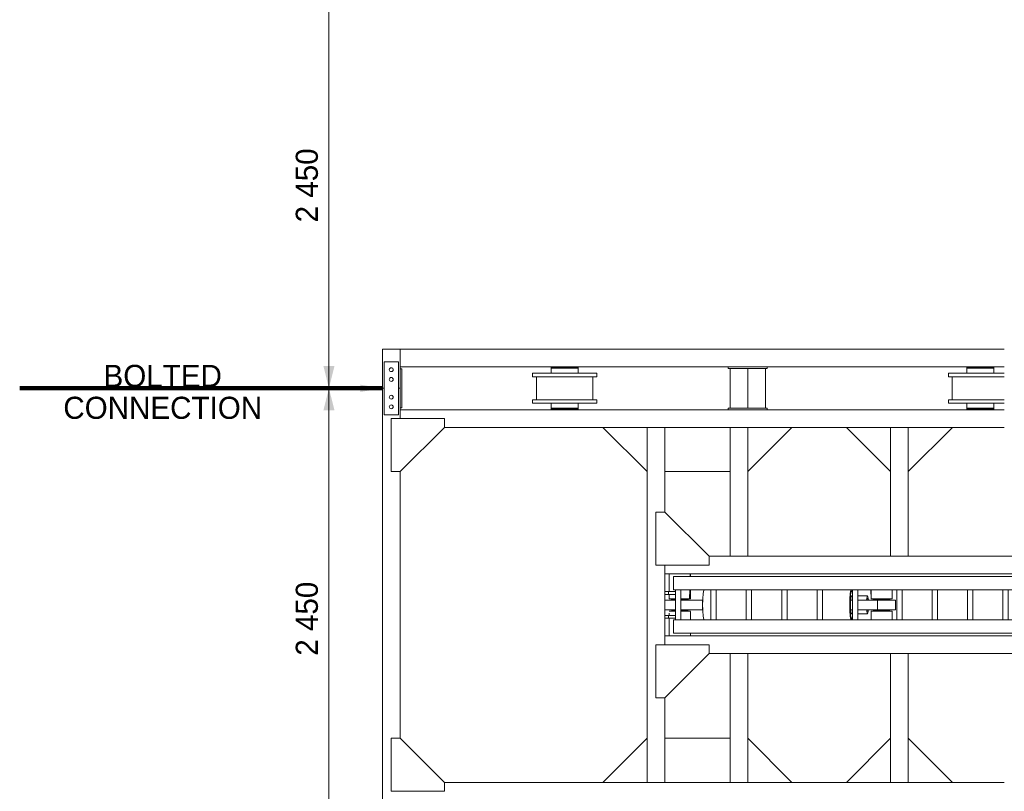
# Model space of a CAD drawing. Header units: millimetres. Extents: x -1413 to 6997, y -739331 to -733391.
# Tile 29 of 47: x 4412 to 5525, y -735713 to -734840. Entities that reach past the tile are written whole.
import ezdxf
from ezdxf.enums import TextEntityAlignment as Align

# ---------------------------------------------------------------- set-up
doc = ezdxf.new("R2010")
doc.units = ezdxf.units.MM
doc.header["$MEASUREMENT"] = 0
doc.linetypes.add('DGN Style 5', pattern=[208.174909, 89.217818, -118.957091])
for name, color, linetype, lineweight in [('Side Cradle Hydraulic Arm Support', 7, 'Continuous', 0), ('Side Cradle Stbd', 7, 'Continuous', 0), ('Side Slip Cradle Stbd', 7, 'Continuous', 0)]:
    doc.layers.add(name, color=color, linetype=linetype, lineweight=lineweight)
doc.styles.add('Style-ENGINEERING', font='ENGINEERING.shx')
doc.styles.add('Style-ENGINEERING_0', font='ENGINEERING.shx')
doc.dimstyles.new('MetricMM', dxfattribs={"dimtxt": 3, "dimasz": 3, "dimexe": 1.5, "dimexo": 1.5, "dimgap": 1.5, "dimtad": 1, "dimdec": 0, "dimzin": 7, "dimtxsty": 'Style-ENGINEERING_0', "dimcen": 0.09, "dimclrd": 1, "dimclre": 1, "dimclrt": 7, "dimadec": 0, "dimazin": 3, "dimtfac": 1, "dimtdec": 0, "dimtofl": 0, "dimtmove": 0, "dimatfit": 3, "dimfxl": 1, "dimtzin": 7, "dimlwd": -1, "dimlwe": 0, "dimarcsym": 0})

# ---------------------------------------------------------------- blocks, each defined once
blk = doc.blocks.new('*D92')
at = {"color": 1, "linetype": 'Continuous', "lineweight": 0, "transparency": 16777216}
for p, q in [((2017.9, 1593.7), (1962.4, 1593.7)), ((2017.9, 1103.8), (1962.4, 1103.8))]:
    blk.add_line(p, q, dxfattribs=at)
at = {"color": 1, "linetype": 'Continuous', "transparency": 16777216}
blk.add_line((1969.9, 1593.7), (1969.9, 1103.8), dxfattribs=at)
at = {"color": 1, "linetype": 'Continuous', "lineweight": 0, "transparency": 16777216, "extrusion": (0, 0, -1)}
blk.add_solid([(-1963.7, 1568.7), (-1969.9, 1593.7), (-1976.2, 1568.7)], dxfattribs=at)
at = {"color": 1, "linetype": 'Continuous', "lineweight": 0, "transparency": 16777216}
blk.add_solid([(1976.2, 1128.8), (1969.9, 1103.8), (1963.7, 1128.8)], dxfattribs=at)
at = {"layer": 'Defpoints', "color": 7, "linetype": 'Continuous', "lineweight": 0, "transparency": 16777216}
for p in [(2030.4, 1593.7), (1969.9, 1348.8), (1969.9, 1103.8), (2030.4, 1103.8)]:
    blk.add_point(p, dxfattribs=at)
at = {"color": 7, "linetype": 'Continuous', "lineweight": 0, "transparency": 16777216, "style": 'Style-ENGINEERING'}
blk.add_text('2 450', height=25, rotation=90, dxfattribs=at).set_placement((1944.9, 1291.4), align=Align.MIDDLE_LEFT)
blk = doc.blocks.new('*D93')
at = {"color": 1, "linetype": 'Continuous', "lineweight": 0, "transparency": 16777216}
for p, q in [((2017.9, 1103.8), (1962.4, 1103.8)), ((2017.9, 613.8), (1962.4, 613.8))]:
    blk.add_line(p, q, dxfattribs=at)
at = {"color": 1, "linetype": 'Continuous', "transparency": 16777216}
blk.add_line((1969.9, 1103.8), (1969.9, 613.8), dxfattribs=at)
at = {"color": 1, "linetype": 'Continuous', "lineweight": 0, "transparency": 16777216, "extrusion": (0, 0, -1)}
blk.add_solid([(-1963.7, 1078.8), (-1969.9, 1103.8), (-1976.2, 1078.8)], dxfattribs=at)
at = {"color": 1, "linetype": 'Continuous', "lineweight": 0, "transparency": 16777216}
blk.add_solid([(1976.2, 638.8), (1969.9, 613.8), (1963.7, 638.8)], dxfattribs=at)
at = {"layer": 'Defpoints', "color": 7, "linetype": 'Continuous', "lineweight": 0, "transparency": 16777216}
for p in [(2030.4, 1103.8), (1969.9, 858.8), (1969.9, 613.8), (2030.4, 613.8)]:
    blk.add_point(p, dxfattribs=at)
at = {"color": 7, "linetype": 'Continuous', "lineweight": 0, "transparency": 16777216, "style": 'Style-ENGINEERING'}
blk.add_text('2 450', height=25, rotation=90, dxfattribs=at).set_placement((1944.9, 801.4), align=Align.MIDDLE_LEFT)
blk = doc.blocks.new('*U103')
at = {"layer": 'Side Cradle Hydraulic Arm Support', "color": 7, "linetype": 'Continuous', "lineweight": 0}
for p, q in [((-175, -1059.4), (-175, 1359.5)), ((175, 1359.5), (175, -1059.4)), ((-175, 1202), (-170.2, 1202)), ((-160, 1182), (-169.7, 1182)), ((-160, 1181.8), (-169.7, 1181.8)), ((-169.7, 1181.8), (-160, 1181.8)), ((-160, 1192), (-160, 990.9)), ((-160, 1192), (-85, 1192)), ((-85, 1192), (-85, 990.9)), ((85, 990.9), (85, 1192)), ((85, 1192), (160, 1192)), ((160, 990.9), (160, 1192)), ((169.7, 1182), (160, 1181.9)), ((169.7, 1182), (160, 1182)), ((160, 1169.6), (160, 1169.6)), ((169.7, 1182), (169.7, 1182)), ((170.2, 1202), (175, 1202)), ((160, 1103.7), (160, 1142)), ((-275, 1109.5), (-275, 316.7)), ((-170.8, 1082), (-175, 1082)), ((-169.8, 1082), (-170.7, 1082)), ((-169.7, 1102), (-160, 1102)), ((-160, 1102), (-169.7, 1102)), ((-169.7, 1082), (-169.7, 1086.5)), ((-169.7, 1082), (-169.7, 1082)), ((160, 1102.1), (169.7, 1102.1)), ((169.7, 1102.1), (160, 1102.1)), ((169.7, 1102), (160, 1102)), ((169.7, 1082), (169.7, 1086.5)), ((169.7, 1082), (169.7, 1082)), ((170.7, 1082), (169.8, 1082)), ((175, 1082), (170.8, 1082)), ((275, 316.7), (275, 1109.5)), ((85, 1042), (-85, 1042)), ((-160, 990.9), (-160, -1009.4)), ((-160, 990.9), (-85, 990.9)), ((-85, 990.9), (-85, -1009.4)), ((85, -968.7), (85, 990.9)), ((160, 990.9), (85, 990.9)), ((160, 990.9), (160, -1009.4)), ((-160, 938.1), (-160, 938.1)), ((160, 938.1), (160, 938.1)), ((85, 881.3), (-85, 881.3)), ((-85, 851.3), (85, 851.3)), ((85, 681.3), (-85, 681.3)), ((-85, 651.3), (85, 651.3)), ((85, 481.3), (-85, 481.3)), ((-85, 451.3), (85, 451.3)), ((-1003.6, 316.7), (-275, 316.7)), ((-275, 216.7), (-275, 316.7)), ((-275, 316.7), (-275, 316.7)), ((85, 281.3), (-85, 281.3)), ((1003.7, 316.7), (275, 316.7)), ((275, 216.7), (275, 316.7)), ((275, 316.7), (275, 316.7)), ((-85, 251.3), (85, 251.3)), ((-1003.6, 216.7), (-275, 216.7)), ((-275, 216.7), (-275, -809.4)), ((-35, 205.6), (-30, 205.6)), ((-27.5, 213.2), (-30, 213.2)), ((30, 213.2), (27.5, 213.2)), ((27.5, 172.8), (27.5, 142.1)), ((30, 205.6), (35, 205.6)), ((275, 216.7), (275, 217.1)), ((1003.7, 216.7), (275, 216.7)), ((275, -809.4), (275, 216.7)), ((-30, 117.9), (-27.5, 117.9)), ((-27.5, 31.3), (-27.5, 142.1)), ((27.5, 142.1), (-27.5, 142.1)), ((27.5, 142.1), (27.5, 31.3)), ((27.5, 117.9), (30, 117.9)), ((35, 125.6), (30, 125.6)), ((-35, 106.1), (-85, 106)), ((-51, 31.3), (-51, 86.2)), ((-35, 106.1), (-35, 107.6)), ((-35, 107.6), (-35, 107.6)), ((51, 86.2), (51, 31.3)), ((85, 31.3), (-85, 31.3)), ((-85, 1.3), (85, 1.3)), ((-51, -3.2), (-51, 1.3)), ((-27.5, -9.4), (-27.5, 1.3)), ((27.5, 1.3), (27.5, -9.4)), ((51, 1.3), (51, -3.2)), ((-50, -3.8), (-50, -10.6)), ((-27.5, -9.4), (27.5, -9.4)), ((50, -10.6), (50, -3.8)), ((80, -3.2), (80, -3.2)), ((85, -168.7), (-85, -168.7)), ((-85, -198.7), (85, -198.7)), ((85, -368.7), (-85, -368.7)), ((-85, -398.7), (85, -398.7)), ((85, -568.7), (-85, -568.7)), ((-85, -598.7), (85, -598.7)), ((-275, -690.5), (-275, -690.5)), ((275, -690.5), (275, -690.5)), ((-85, -768.7), (85, -768.7)), ((85, -798.7), (-85, -798.7)), ((27.5, -845.4), (-27.5, -845.4)), ((83.1, -838.7), (85, -837.5)), ((-175, -914.4), (-160, -914.4)), ((-160, -915.8), (-175, -915.4)), ((-160, -919), (-160, -919)), ((-30, -934.4), (-35, -934.4)), ((-30, -934.5), (-35, -934.5)), ((-30, -934.5), (-35, -934.5)), ((-35, -934.5), (-30, -934.5)), ((-35, -934.5), (-30, -934.5)), ((-27.5, -927.1), (-30, -927.1)), ((30, -927.1), (27.5, -927.1)), ((35, -934.4), (30, -934.4)), ((35, -934.5), (30, -934.5)), ((30, -934.5), (35, -934.5)), ((30, -934.5), (35, -934.5)), ((85, -914.4), (37.5, -914.4)), ((175, -914.4), (160, -914.4)), ((160, -919), (160, -919)), ((85, -968.7), (-85, -968.7)), ((-85, -998.7), (85, -998.7)), ((-75, -998.7), (-75, -1039.4)), ((-59, -1039.4), (-59, -998.7)), ((59, -1039.4), (59, -998.7)), ((75, -998.7), (75, -1039.4)), ((85, -968.7), (85, -998.7)), ((85, -1009.4), (85, -998.7)), ((-175, -1034.4), (-75, -1034.4)), ((-160, -1009.4), (-85, -1009.4)), ((-75, -1039.4), (-75, -1059.4)), ((-75, -1039.4), (-59, -1039.4)), ((-59, -1034.4), (-37.8, -1034.4)), ((-59, -1034.4), (-59, -1034.4)), ((-59, -1059.4), (-59, -1039.4)), ((-35.5, -1034.4), (-35, -1034.4)), ((-35, -1014.4), (-30, -1014.4)), ((-35, -1014.4), (-30, -1014.4)), ((-35, -1034.4), (-35, -1029.9)), ((-30, -1014.4), (-30, -1014.4)), ((-30, -1014.4), (-30, -1014.4)), ((-27.5, -1021.8), (-30, -1021.8)), ((30, -1021.8), (27.5, -1021.8)), ((30, -1014.4), (35, -1014.4)), ((35, -1014.4), (30, -1014.4)), ((30, -1014.4), (35, -1014.4)), ((35, -1029.9), (35, -1034.4)), ((35.8, -1034.4), (35, -1034.4)), ((59, -1034.4), (45.8, -1034.4)), ((59, -1059.4), (59, -1039.4)), ((75, -1039.4), (59, -1039.4)), ((175, -1034.4), (75, -1034.4)), ((75, -1039.4), (75, -1059.4)), ((160, -1009.4), (85, -1009.4)), ((-525, -1059.4), (-1003.6, -1059.4)), ((225, -1059.4), (-225, -1059.4)), ((-175, -1059.4), (-175, -1059.4)), ((-59, -1059.4), (-75, -1059.4)), ((59, -1059.4), (75, -1059.4)), ((59, -1059.4), (59, -1059.4)), ((75, -1059.4), (75, -1059.4)), ((1003.7, -1059.4), (525, -1059.4)), ((1003.7, -1159.4), (-1003.6, -1159.4))]:
    blk.add_line(p, q, dxfattribs=at)
at = {"layer": 'Side Cradle Hydraulic Arm Support', "color": 7, "linetype": 'Continuous', "lineweight": 0, "ltscale": 0.200003, "flags": 128}
for points in [[(-248.5, 1409.5), (-225, 1409.5), (-225, 1109.5), (-275, 1109.5), (-520, 1354.5)], [(248.5, 1409.5), (225, 1409.5), (225, 1109.5), (275, 1109.5), (520, 1354.5)], [(-525, -1109.4), (-225, -1109.4), (-225, -809.4), (-275, -809.4), (-525, -1059.4), (-525, -1109.4)], [(525, -1109.4), (225, -1109.4), (225, -809.4), (275, -809.4), (525, -1059.4), (525, -1109.4)]]:
    blk.add_lwpolyline(points, dxfattribs=at)
at = {"layer": 'Side Cradle Hydraulic Arm Support', "color": 7, "linetype": 'Continuous', "lineweight": 0, "flags": 128}
for points in [[(-160, 1242), (160, 1242), (160, 1234.4), (160, 1212.7), (160, 1192)], [(-160, 1192), (-160, 1212.7), (-160, 1234.4), (-160, 1242)], [(-169.8, 1202), (-169.7, 1202), (-169.7, 1197.4), (-169.7, 1184.4), (-169.7, 1164.9), (-169.7, 1142), (-169.7, 1119), (-169.7, 1099.5), (-169.7, 1086.5)], [(169.7, 1086.5), (169.7, 1099.5), (169.7, 1119), (169.7, 1142), (169.7, 1164.9), (169.7, 1184.4), (169.7, 1197.4), (169.7, 1202), (169.8, 1202)], [(-85, 225.1), (-35, 225), (-35, 217.5), (-35, 202), (-35, 181), (-35, 157.6), (-35, 135.5), (-35, 117.9), (-35, 113.6), (-35, 107.6), (-85, 106.6)], [(-27.5, 142.1), (-27.5, 172.8), (-27.5, 202.4), (-27.5, 226.5), (-27.5, 241.6), (-27.5, 245.4), (27.5, 245.4), (27.5, 241.6), (27.5, 226.5), (27.5, 202.4), (27.5, 172.8)], [(35, 107.6), (35, 107.6), (35, 117.9), (35, 135.5), (35, 157.6), (35, 181), (35, 202), (35, 217.5), (35, 225), (85, 225)], [(-30, 117.9), (-30, 119.4), (-30, 127.9), (-30, 142.1), (-30, 160), (-30, 178.6), (-30, 195.3), (-30, 207.5), (-30, 213.2), (-30, 213.2)], [(30, 117.9), (30, 119.4), (30, 127.9), (30, 142.1), (30, 160), (30, 178.6), (30, 195.3), (30, 207.5), (30, 213.2), (30, 213.2)], [(-27.5, 91.2), (-36.1, 90.5), (-47.1, 88.5), (-51, 86.2), (-47.1, 83.8), (-36.1, 81.8), (-27.5, 81.1)], [(-38, 86.2), (-35.1, 87.9), (-27.5, 89.3)], [(-27.5, 83), (-35.1, 84.4), (-38, 86.2)], [(51, 86.2), (47.1, 88.5), (36.1, 90.5), (27.5, 91.2)], [(27.5, 89.3), (35.1, 87.9), (38, 86.2), (35.1, 84.4), (27.5, 83)], [(27.5, 81.1), (36.1, 81.8), (47.1, 83.8), (51, 86.2)], [(85, 106.6), (35, 107.6), (35, 106.1), (85, 106.1)], [(-81.4, 1.3), (-83.1, 1), (-85, -0.2)], [(-69.6, 1.3), (-73.9, 0.5), (-80, -3.2)], [(80, -3.2), (73.9, 0.5), (69.6, 1.3)], [(85, -0.2), (83.1, 1), (81.4, 1.3)], [(-85, -6.3), (-83.1, -7.4), (-63.6, -10.9), (-34.4, -13.3), (0, -14.1), (34.4, -13.3), (63.6, -10.9), (83.1, -7.4), (85, -6.2)], [(-80, -3.2), (-80, -3.2), (-73.9, -6.9), (-56.6, -10.1), (-30.6, -12.2), (0, -12.9), (30.6, -12.2), (56.6, -10.1), (73.9, -6.9), (80, -3.2)], [(-51, -3.2), (-51, -3.2), (-47.1, -5.6), (-36.1, -7.6), (-27.5, -8.3)], [(27.5, -8.3), (36.1, -7.6), (47.1, -5.6), (51, -3.2)], [(275, -690.5), (275, -690.5), (275, -690.5)], [(-85, -837.5), (-83.1, -838.7), (-63.6, -842.2), (-34.4, -844.6), (0, -845.4), (34.4, -844.6), (63.6, -842.2), (83.1, -838.7)], [(-27.5, -844.8), (-27.5, -845.4), (-27.5, -968.7)], [(27.5, -844.8), (27.5, -844.8), (0, -845.4), (-27.5, -844.8), (-27.5, -844.8)], [(27.5, -844.8), (27.5, -845.4), (27.5, -968.7)], [(-175, -914.4), (-175, -914.4), (-175, -914.4)], [(-85, -914.4), (-35, -914.4), (-35, -919), (-85, -917.7)], [(-85, -917.7), (-35, -919), (-35, -932), (-35, -951.5), (-35, -968.7)], [(-30, -968.7), (-30, -963.4), (-30, -946.4), (-30, -933.6), (-30, -927.1), (-30, -927.1)], [(30, -968.7), (30, -963.4), (30, -946.4), (30, -933.6), (30, -927.1), (30, -927.1)], [(35.5, -914.4), (35, -914.4), (35, -919), (35, -932), (35, -951.5), (35, -968.7)], [(-35, -998.7), (-35, -1016.9), (-35, -1029.9)], [(-30, -1021.8), (-30, -1021.2), (-30, -1013.4), (-30, -999.7), (-30, -998.7)], [(-27.5, -998.7), (-27.5, -1018.7), (-27.5, -1045.3), (-27.5, -1059.4)], [(27.5, -998.7), (27.5, -1018.7), (27.5, -1045.3), (27.5, -1059.4)], [(30, -1021.8), (30, -1021.2), (30, -1013.4), (30, -999.7), (30, -998.7)], [(35, -998.7), (35, -1016.9), (35, -1029.9)], [(75, -1030.9), (75, -1030.9), (75, -1030.9)]]:
    blk.add_lwpolyline(points, dxfattribs=at)
at = {"layer": 'Side Cradle Stbd', "color": 7, "linetype": 'Continuous', "lineweight": 0, "ltscale": 0.200003}
for p, q in [((-1003.6, 566.7), (-753.6, 316.7)), ((1003.7, 566.7), (753.7, 316.7)), ((-1003.6, -33.3), (-753.6, 216.7)), ((1003.7, -33.3), (753.7, 216.7)), ((-1003.6, -340.5), (-753.6, -590.5)), ((1003.7, -340.5), (753.7, -590.5)), ((-753.6, -1059.4), (-753.6, -690.5)), ((753.7, -1059.4), (753.7, -690.5)), ((-1003.6, -1409.4), (-753.6, -1159.4)), ((1003.7, -1409.4), (753.7, -1159.4))]:
    blk.add_line(p, q, dxfattribs=at)
at = {"layer": 'Side Cradle Stbd', "color": 7, "linetype": 'Continuous', "lineweight": 0}
for p, q in [((-1003.6, -590.5), (-275, -590.5)), ((275, -590.5), (1003.7, -590.5)), ((-275, -690.5), (-1003.6, -690.5)), ((1003.7, -690.5), (275, -690.5))]:
    blk.add_line(p, q, dxfattribs=at)
blk = doc.blocks.new('*U101')
at = {"layer": 'Side Cradle Stbd', "color": 7, "linetype": 'Continuous', "lineweight": 0, "ltscale": 0.200003, "xscale": 0.2000032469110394, "yscale": 0.2000032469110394, "zscale": 0.2000032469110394, "rotation": 270}
blk.add_blockref('*U103', (-291.9, 490), dxfattribs=at)
blk = doc.blocks.new('*U59')
at = {"layer": 'Side Cradle Stbd', "color": 7, "linetype": 'Continuous', "lineweight": 0}
for p, q in [((2030.38, 1103.78), (2030.38, 1148.02)), ((2050.38, 1148.02), (2030.38, 1148.02)), ((2733.36, 1148.02), (2050.38, 1148.02)), ((2421.36, 1128.02), (2050.38, 1128.02)), ((2050.38, 1103.78), (2050.38, 1128.02)), ((2222.28, 1126.53), (2221.12, 1126.53)), ((2225.58, 1126.53), (2222.28, 1126.53)), ((2228.36, 1127.53), (2228.36, 1128.02)), ((2228.96, 1127.53), (2228.36, 1127.53)), ((2229.28, 1127.53), (2228.97, 1127.53)), ((2230.52, 1127.53), (2229.28, 1127.53)), ((2230.64, 1127.53), (2230.52, 1127.53)), ((2236.36, 1126.53), (2230.52, 1126.53)), ((2230.69, 1127.53), (2230.64, 1127.53)), ((2230.7, 1127.53), (2230.69, 1127.53)), ((2236.69, 1127.53), (2236.36, 1127.53)), ((2239.7, 1127.53), (2239.42, 1127.53)), ((2242.06, 1127.53), (2242.01, 1127.53)), ((2242.07, 1127.53), (2242.06, 1127.53)), ((2242.19, 1127.53), (2242.07, 1127.53)), ((2242.23, 1127.53), (2242.19, 1127.53)), ((2243.85, 1127.53), (2243.75, 1127.53)), ((2244.36, 1128.02), (2244.36, 1127.53)), ((2421.36, 1126.02), (2421.36, 1128.02)), ((2423.36, 1126.02), (2421.36, 1126.02)), ((2443.36, 1126.02), (2423.36, 1126.02)), ((2423.36, 1081.42), (2423.36, 1126.02)), ((2443.36, 1081.42), (2443.36, 1126.02)), ((2443.36, 1126.02), (2463.36, 1126.02)), ((2455.36, 1128.02), (2465.36, 1128.02)), ((2463.36, 1081.42), (2463.36, 1126.02)), ((2465.36, 1126.02), (2463.36, 1126.02)), ((2465.36, 1128.02), (2465.36, 1126.02)), ((2733.36, 1128.02), (2465.36, 1128.02)), ((2692.28, 1126.53), (2691.12, 1126.53)), ((2695.59, 1126.53), (2692.28, 1126.53)), ((2698.36, 1127.53), (2698.36, 1128.02)), ((2698.97, 1127.53), (2698.36, 1127.53)), ((2706.36, 1126.53), (2700.53, 1126.53)), ((2714.36, 1128.02), (2714.36, 1127.53)), ((2200.12, 1120.83), (2202.87, 1120.83)), ((2204.56, 1090.83), (2204.56, 1116.83)), ((2222.28, 1120.83), (2221.12, 1120.83)), ((2222.49, 1116.83), (2236.36, 1116.83)), ((2268.16, 1116.83), (2268.16, 1090.83)), ((2670.12, 1120.83), (2672.88, 1120.83)), ((2674.56, 1090.83), (2674.56, 1116.83)), ((2692.28, 1120.83), (2691.12, 1120.83)), ((2692.49, 1116.83), (2706.36, 1116.83)), ((2701.26, 1120.83), (2700.53, 1120.83)), ((2706.36, 1120.83), (2701.26, 1120.83)), ((2707.1, 1120.83), (2706.36, 1120.83)), ((2712.82, 1120.83), (2712.2, 1120.83)), ((2717.55, 1120.83), (2717.14, 1120.83)), ((2720.23, 1120.83), (2717.55, 1120.83)), ((2720.59, 1120.83), (2720.44, 1120.83)), ((2030.38, 1103.78), (2032.38, 1103.78)), ((2030.38, 1103.78), (2030.38, 613.82)), ((2048.38, 1103.78), (2050.38, 1103.78)), ((2050.38, 1103.78), (2050.38, 1069.53)), ((2200.12, 1090.83), (2202.87, 1090.83)), ((2670.12, 1090.83), (2672.88, 1090.83)), ((2222.28, 1080.13), (2221.12, 1080.13)), ((2225.58, 1080.13), (2222.28, 1080.13)), ((2222.49, 1086.83), (2236.36, 1086.83)), ((2228.36, 1079.53), (2228.36, 1080.13)), ((2244.36, 1080.13), (2244.36, 1079.53)), ((2421.36, 1079.42), (2421.36, 1081.42)), ((2421.36, 1081.42), (2423.36, 1081.42)), ((2423.36, 1081.42), (2443.36, 1081.42)), ((2463.36, 1081.42), (2443.36, 1081.42)), ((2463.36, 1081.42), (2465.36, 1081.42)), ((2465.36, 1081.42), (2465.36, 1079.42)), ((2692.28, 1080.13), (2691.12, 1080.13)), ((2695.59, 1080.13), (2692.28, 1080.13)), ((2692.49, 1086.83), (2706.36, 1086.83)), ((2698.36, 1079.53), (2698.36, 1080.13)), ((2714.36, 1080.13), (2714.36, 1079.53)), ((2050.38, 1079.53), (2733.36, 1079.53)), ((2465.36, 1079.42), (2455.36, 1079.42)), ((2100.38, 1059.53), (2279.58, 1059.53)), ((2279.58, 1059.53), (2733.36, 1059.53)), ((2493.36, 1059.53), (2554.8, 1059.53)), ((2050.38, 1009.53), (2050.38, 708.07)), ((2279.58, 658.07), (2100.38, 658.07)), ((2733.36, 658.07), (2279.58, 658.07)), ((2554.8, 658.07), (2493.36, 658.07))]:
    blk.add_line(p, q, dxfattribs=at)
at = {"layer": 'Side Cradle Stbd', "color": 7, "linetype": 'Continuous', "lineweight": 0, "ltscale": 0.200003}
for p, q in [((2048.38, 1133.78), (2032.38, 1133.78)), ((2032.38, 1133.78), (2032.38, 1073.77)), ((2048.38, 1073.77), (2048.38, 1133.78)), ((2052.38, 1125.78), (2050.38, 1125.78)), ((2052.38, 1125.78), (2052.38, 1120.88)), ((2038.35, 1112.93), (2038.18, 1113.78)), ((2040.38, 1122.58), (2039.54, 1122.74)), ((2039.54, 1091.74), (2040.38, 1091.58)), ((2042.41, 1081.93), (2041.94, 1081.22)), ((2052.38, 1081.78), (2050.38, 1081.78)), ((2032.38, 1073.77), (2048.38, 1073.77))]:
    blk.add_line(p, q, dxfattribs=at)
at = {"layer": 'Side Cradle Stbd', "color": 7, "linetype": 'Continuous', "lineweight": 0, "flags": 128}
for points in [[(2050.38, 1148.02), (2050.38, 1148.02), (2050.38, 1128.02), (2050.38, 1128.02)], [(2251.6, 1126.53), (2251.6, 1126.53), (2251.6, 1127.53), (2250.44, 1127.53), (2247.13, 1127.53), (2242.19, 1127.53), (2236.36, 1127.53), (2230.52, 1127.53), (2225.58, 1127.53), (2222.28, 1127.53), (2221.12, 1127.53), (2221.12, 1126.53)], [(2221.12, 1126.53), (2221.12, 1126.53), (2221.12, 1120.83)], [(2242.19, 1126.53), (2242.19, 1126.53), (2236.36, 1126.53), (2230.52, 1126.53), (2225.58, 1126.53)], [(2251.6, 1120.83), (2251.6, 1126.53), (2250.44, 1126.53), (2247.13, 1126.53), (2242.19, 1126.53), (2236.36, 1126.53)], [(2239.42, 1127.53), (2239.42, 1127.53), (2239.42, 1127.53), (2236.69, 1127.53)], [(2242.01, 1127.53), (2242.01, 1127.53), (2242.01, 1127.53), (2239.7, 1127.53)], [(2243.75, 1127.53), (2243.75, 1127.53), (2242.23, 1127.53)], [(2244.36, 1127.53), (2244.36, 1127.53), (2243.85, 1127.53)], [(2421.36, 1128.02), (2425.26, 1128.02), (2443.36, 1128.02), (2455.36, 1128.02)], [(2721.6, 1126.53), (2721.6, 1126.53), (2721.6, 1127.53), (2720.44, 1127.53), (2717.14, 1127.53), (2712.2, 1127.53), (2706.36, 1127.53), (2700.53, 1127.53), (2695.59, 1127.53), (2692.28, 1127.53), (2691.12, 1127.53), (2691.12, 1126.53)], [(2691.12, 1126.53), (2691.12, 1126.53), (2691.12, 1120.83)], [(2712.2, 1126.53), (2712.2, 1126.53), (2706.36, 1126.53), (2700.53, 1126.53), (2695.59, 1126.53)], [(2698.97, 1127.53), (2699.28, 1127.53), (2700.53, 1127.53)], [(2700.53, 1127.53), (2700.65, 1127.53), (2700.7, 1127.53), (2700.71, 1127.53)], [(2706.36, 1127.53), (2706.69, 1127.53), (2709.42, 1127.53), (2709.42, 1127.53), (2709.42, 1127.53), (2709.7, 1127.53), (2712.02, 1127.53), (2712.02, 1127.53), (2712.02, 1127.53), (2712.07, 1127.53), (2712.08, 1127.53), (2712.2, 1127.53)], [(2721.6, 1120.83), (2721.6, 1126.53), (2720.44, 1126.53), (2717.14, 1126.53), (2712.2, 1126.53), (2706.36, 1126.53)], [(2712.2, 1127.53), (2712.24, 1127.53), (2713.75, 1127.53), (2713.75, 1127.53)], [(2713.75, 1127.53), (2713.75, 1127.53), (2713.86, 1127.53), (2714.36, 1127.53), (2714.36, 1127.53)], [(2200.12, 1116.83), (2200.12, 1116.83), (2200.12, 1120.83)], [(2200.12, 1116.83), (2202.87, 1116.83), (2210.73, 1116.83), (2222.49, 1116.83)], [(2202.87, 1120.83), (2210.73, 1120.83), (2222.49, 1120.83), (2236.36, 1120.83), (2250.22, 1120.83), (2261.98, 1120.83), (2269.84, 1120.83), (2272.6, 1120.83), (2272.6, 1116.83), (2272.6, 1116.83)], [(2230.52, 1120.83), (2231.26, 1120.83), (2236.36, 1120.83)], [(2236.36, 1120.83), (2237.09, 1120.83), (2242.19, 1120.83), (2242.19, 1120.83), (2242.81, 1120.83), (2247.13, 1120.83), (2247.13, 1120.83), (2247.55, 1120.83), (2250.22, 1120.83)], [(2236.36, 1116.83), (2250.22, 1116.83), (2261.98, 1116.83), (2269.84, 1116.83), (2272.6, 1116.83)], [(2250.22, 1120.83), (2250.44, 1120.83), (2250.44, 1120.83)], [(2250.44, 1120.83), (2250.44, 1120.83), (2250.58, 1120.83), (2251.6, 1120.83), (2251.6, 1120.83)], [(2670.12, 1116.83), (2670.12, 1116.83), (2670.12, 1120.83)], [(2670.12, 1116.83), (2672.88, 1116.83), (2680.74, 1116.83), (2692.49, 1116.83)], [(2672.88, 1120.83), (2680.74, 1120.83), (2692.49, 1120.83), (2706.36, 1120.83), (2720.23, 1120.83), (2731.99, 1120.83), (2733.36, 1120.83)], [(2706.36, 1116.83), (2720.23, 1116.83), (2731.99, 1116.83), (2733.36, 1116.83)], [(2712.2, 1120.83), (2712.2, 1120.83), (2707.1, 1120.83)], [(2717.14, 1120.83), (2717.14, 1120.83), (2712.82, 1120.83)], [(2720.44, 1120.83), (2720.44, 1120.83), (2720.23, 1120.83)], [(2721.6, 1120.83), (2721.6, 1120.83), (2720.59, 1120.83)], [(2200.12, 1086.83), (2200.12, 1086.83), (2200.12, 1090.83)], [(2202.87, 1090.83), (2210.73, 1090.83), (2222.49, 1090.83), (2236.36, 1090.83), (2250.22, 1090.83), (2261.98, 1090.83), (2269.84, 1090.83), (2272.6, 1090.83), (2272.6, 1086.83), (2272.6, 1086.83)], [(2670.12, 1086.83), (2670.12, 1086.83), (2670.12, 1090.83)], [(2672.88, 1090.83), (2680.74, 1090.83), (2692.49, 1090.83), (2706.36, 1090.83), (2720.23, 1090.83), (2731.99, 1090.83), (2733.36, 1090.83)], [(2200.12, 1086.83), (2202.87, 1086.83), (2210.73, 1086.83), (2222.49, 1086.83)], [(2221.12, 1086.83), (2221.12, 1081.13), (2221.12, 1081.13)], [(2236.36, 1081.13), (2236.36, 1081.13), (2230.52, 1081.13), (2225.58, 1081.13), (2222.28, 1081.13), (2221.12, 1081.13), (2221.12, 1080.13)], [(2251.6, 1080.13), (2250.44, 1080.13), (2247.13, 1080.13), (2242.19, 1080.13), (2236.36, 1080.13), (2230.52, 1080.13), (2225.58, 1080.13)], [(2236.36, 1086.83), (2250.22, 1086.83), (2261.98, 1086.83), (2269.84, 1086.83), (2272.6, 1086.83)], [(2251.6, 1081.13), (2250.44, 1081.13), (2247.13, 1081.13), (2242.19, 1081.13), (2236.36, 1081.13), (2236.36, 1081.13)], [(2251.6, 1081.13), (2251.6, 1081.13), (2251.6, 1086.83)], [(2251.6, 1080.13), (2251.6, 1080.13), (2251.6, 1081.13), (2251.6, 1081.13)], [(2670.12, 1086.83), (2672.88, 1086.83), (2680.74, 1086.83), (2692.49, 1086.83)], [(2691.12, 1086.83), (2691.12, 1081.13), (2691.12, 1081.13)], [(2706.36, 1081.13), (2706.36, 1081.13), (2700.53, 1081.13), (2695.59, 1081.13), (2692.28, 1081.13), (2691.12, 1081.13), (2691.12, 1080.13)], [(2721.6, 1080.13), (2720.44, 1080.13), (2717.14, 1080.13), (2712.2, 1080.13), (2706.36, 1080.13), (2700.53, 1080.13), (2695.59, 1080.13)], [(2706.36, 1086.83), (2720.23, 1086.83), (2731.99, 1086.83), (2733.36, 1086.83)], [(2721.6, 1081.13), (2720.44, 1081.13), (2717.14, 1081.13), (2712.2, 1081.13), (2706.36, 1081.13), (2706.36, 1081.13)], [(2721.6, 1081.13), (2721.6, 1081.13), (2721.6, 1086.83)], [(2721.6, 1080.13), (2721.6, 1080.13), (2721.6, 1081.13), (2721.6, 1081.13)], [(2455.36, 1079.42), (2443.36, 1079.42), (2425.26, 1079.42), (2421.36, 1079.42)]]:
    blk.add_lwpolyline(points, dxfattribs=at)
at = {"layer": 'Side Cradle Stbd', "color": 7, "linetype": 'Continuous', "lineweight": 0, "ltscale": 0.200003, "flags": 128}
for points in [[(2039.54, 1122.74), (2038.83, 1123.22), (2038.35, 1123.93), (2038.18, 1124.78), (2038.35, 1125.62), (2038.83, 1126.33), (2039.54, 1126.81), (2040.38, 1126.98), (2041.22, 1126.81), (2041.94, 1126.33), (2042.41, 1125.62), (2042.58, 1124.78), (2042.41, 1123.93), (2041.94, 1123.22), (2041.22, 1122.74), (2040.38, 1122.58)], [(2038.18, 1113.78), (2038.35, 1114.62), (2038.83, 1115.33), (2039.54, 1115.81), (2040.38, 1115.98), (2041.22, 1115.81), (2041.94, 1115.33), (2042.41, 1114.62), (2042.58, 1113.78), (2042.41, 1112.93), (2041.94, 1112.22), (2041.22, 1111.74), (2040.38, 1111.58), (2039.54, 1111.74), (2038.83, 1112.22), (2038.35, 1112.93)], [(2052.38, 1120.88), (2052.38, 1103.78), (2052.38, 1093.78), (2052.38, 1081.78)], [(2040.38, 1091.58), (2041.22, 1091.74), (2041.94, 1092.22), (2042.41, 1092.93), (2042.58, 1093.78), (2042.41, 1094.62), (2041.94, 1095.33), (2041.22, 1095.81), (2040.38, 1095.98), (2039.54, 1095.81), (2038.83, 1095.33), (2038.35, 1094.62), (2038.18, 1093.78), (2038.35, 1092.93), (2038.83, 1092.22), (2039.54, 1091.74)], [(2041.94, 1081.22), (2041.22, 1080.74), (2040.38, 1080.58), (2039.54, 1080.74), (2038.83, 1081.22), (2038.35, 1081.93), (2038.18, 1082.78), (2038.35, 1083.62), (2038.83, 1084.33), (2039.54, 1084.81), (2040.38, 1084.98), (2041.22, 1084.81), (2041.94, 1084.33), (2042.41, 1083.62), (2042.58, 1082.78), (2042.41, 1081.93)], [(2040.38, 1009.53), (2040.38, 1069.53), (2100.38, 1069.53), (2100.38, 1059.53), (2050.38, 1009.53), (2040.38, 1009.53)], [(2040.38, 708.07), (2040.38, 648.07), (2100.38, 648.07), (2100.38, 658.07), (2050.38, 708.07), (2040.38, 708.07)]]:
    blk.add_lwpolyline(points, dxfattribs=at)
at = {"layer": 'Side Cradle Stbd', "color": 7, "linetype": 'Continuous', "lineweight": 0, "ltscale": 0.200003}
blk.add_blockref('*U101', (2853.36, 368.85), dxfattribs=at)
at = {"color": 7, "linetype": 'DGN Style 5', "lineweight": 0, "insert": (1782.02, 1099.58), "char_height": 25, "width": 331.447, "attachment_point": 5, "line_spacing_factor": 0.86543, "style": 'Style-ENGINEERING'}
blk.add_mtext('BOLTED CONNECTION', dxfattribs=at)
at = {"color": 1, "linetype": 'Continuous'}
for base, p1, p2, picture, middle in [((1969.9, 1103.78), (2030.38, 1593.73), (2030.38, 1103.78), '*D92', (1969.9, 1348.75)), ((1969.9, 613.82), (2030.38, 1103.78), (2030.38, 613.82), '*D93', (1969.9, 858.8))]:
    dim = blk.add_linear_dim(base=base, p1=p1, p2=p2, angle=270, text='\\FSTANDARD;<>', dimstyle='MetricMM', override={"dimtxt": 25, "dimasz": 25, "dimexe": 7.5, "dimexo": 12.5, "dimgap": 12.5, "dimlfac": 5, "dimatfit": 0}, dxfattribs=at)
    dim.commit()
    dim.dimension.update_dxf_attribs({"geometry": picture, "text_midpoint": middle})
blk.add_leader([(2030.38, 1103.78), (1620.34, 1103.78)], dimstyle='MetricMM', override={"dimtxt": 25, "dimasz": 25, "dimgap": 12.5, "dimclrd": 0, "dimlwd": 65534}, dxfattribs=at)

msp = doc.modelspace()

# ---------------------------------------------------------------- block references
at = {"layer": 'Side Slip Cradle Stbd', "color": 7, "linetype": 'Continuous', "lineweight": 0}
msp.add_blockref('*U59', (2791.75, -736360.85), dxfattribs=at)

doc.saveas('drawing.dxf')
